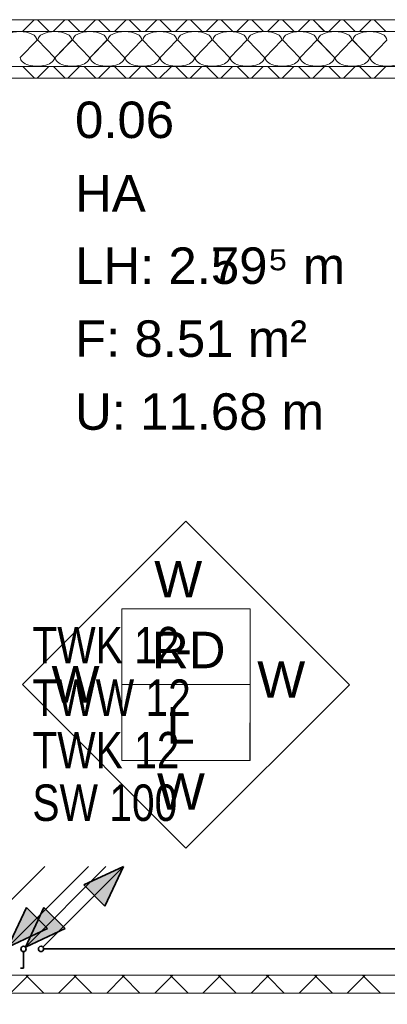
# Model space of a CAD drawing. Extents: x 229 to 926, y 37 to 878.
# Tile 196 of 201: x 620 to 646, y 666 to 733. Entities that reach past the tile are written whole.
import ezdxf
from ezdxf.lldxf.tags import DXFTag

# ---------------------------------------------------------------- set-up
doc = ezdxf.new("R2010")
doc.units = 0
doc.layers.get('0').update_dxf_attribs({"linetype": 'fein_strichliert', "lineweight": 13})
for name, color, linetype, lineweight in [('Axen', 7, 'Continuous', 25), ('Axen-A03CP9SWA9', 7, 'Continuous', 25), ('Beschriftung', 7, 'Continuous', 25), ('Beschriftung-A03CP9SUA9', 7, 'Continuous', 25), ('Fullfläche', 7, 'Continuous', 25), ('Fullfläche-A03CP9SXA9', 7, 'Continuous', 25), ('Räume', 7, 'Continuous', 25), ('Räume-A03CP9SYA9', 7, 'Continuous', 25), ('Wände', 7, 'Continuous', 25), ('Wände-A03CP9T2A9', 7, 'Continuous', 25)]:
    doc.layers.add(name, color=color, linetype=linetype, lineweight=lineweight)
for name, color, linetype, lineweight, true_color in [('S_BI_Kaltwasser', 7, 'STRICHPUNKT2', 35, 0x009900), ('S_BI_Schmutzwasser', 7, 'Continuous', 35, 0x993300), ('S_BI_Text_Schmutzwasser', 7, 'Continuous', 25, 0x993300), ('S_BI_Text_Trinkwasser KW', 7, 'Continuous', 25, 0x009900), ('S_BI_Text_Trinkwasser WW', 1, 'Continuous', 25, 0xff0000), ('S_BI_Warmwasser', 1, 'Strich_Punkt_Punkt_grob', 35, 0xff0000)]:
    doc.layers.add(name, color=color, linetype=linetype, lineweight=lineweight, true_color=true_color)
doc.styles.get("Standard").update_dxf_attribs({"font": 'arial.ttf'})
tags = doc.linetypes.add('ALL_S25', pattern=[0.001, 0, -0.001]).pattern_tags.tags
tags[6:7] = [DXFTag(74, 4), DXFTag(75, 0), DXFTag(340, '0'), DXFTag(46, 1.0), DXFTag(50, 0.0), DXFTag(44, 0.0), DXFTag(45, 0.0)]
tags[4:5] = [DXFTag(74, 4), DXFTag(75, 0), DXFTag(340, '0'), DXFTag(46, 1.0), DXFTag(50, 0.0), DXFTag(44, 0.0), DXFTag(45, 0.0)]
tags = doc.linetypes.add('ALL_S25-A03CP9T4A9', pattern=[0.001, 0, -0.001]).pattern_tags.tags
tags[6:7] = [DXFTag(74, 4), DXFTag(75, 0), DXFTag(340, '0'), DXFTag(46, 1.0), DXFTag(50, 0.0), DXFTag(44, 0.0), DXFTag(45, 0.0)]
tags[4:5] = [DXFTag(74, 4), DXFTag(75, 0), DXFTag(340, '0'), DXFTag(46, 1.0), DXFTag(50, 0.0), DXFTag(44, 0.0), DXFTag(45, 0.0)]
tags = doc.linetypes.add('fein_strichliert', pattern=[4, 1, -2, 1]).pattern_tags.tags
tags[8:9] = [DXFTag(74, 4), DXFTag(75, 0), DXFTag(340, '0'), DXFTag(46, 0.0), DXFTag(50, 0.0), DXFTag(44, 0.0), DXFTag(45, 0.0)]
tags[6:7] = [DXFTag(74, 4), DXFTag(75, 0), DXFTag(340, '0'), DXFTag(46, 0.0), DXFTag(50, 0.0), DXFTag(44, 0.0), DXFTag(45, 0.0)]
tags[4:5] = [DXFTag(74, 4), DXFTag(75, 0), DXFTag(340, '0'), DXFTag(46, 0.0), DXFTag(50, 0.0), DXFTag(44, 0.0), DXFTag(45, 0.0)]
tags = doc.linetypes.add('Strich_Punkt_Punkt_grob', pattern=[22, 8, -2, 0, -2, 0, -2, 8]).pattern_tags.tags
tags[16:17] = [DXFTag(74, 4), DXFTag(75, 0), DXFTag(340, '0'), DXFTag(46, 0.0), DXFTag(50, 0.0), DXFTag(44, 0.0), DXFTag(45, 0.0)]
tags[14:15] = [DXFTag(74, 4), DXFTag(75, 0), DXFTag(340, '0'), DXFTag(46, 0.0), DXFTag(50, 0.0), DXFTag(44, 0.0), DXFTag(45, 0.0)]
tags[12:13] = [DXFTag(74, 4), DXFTag(75, 0), DXFTag(340, '0'), DXFTag(46, 0.0), DXFTag(50, 0.0), DXFTag(44, 0.0), DXFTag(45, 0.0)]
tags[10:11] = [DXFTag(74, 4), DXFTag(75, 0), DXFTag(340, '0'), DXFTag(46, 0.0), DXFTag(50, 0.0), DXFTag(44, 0.0), DXFTag(45, 0.0)]
tags[8:9] = [DXFTag(74, 4), DXFTag(75, 0), DXFTag(340, '0'), DXFTag(46, 0.0), DXFTag(50, 0.0), DXFTag(44, 0.0), DXFTag(45, 0.0)]
tags[6:7] = [DXFTag(74, 4), DXFTag(75, 0), DXFTag(340, '0'), DXFTag(46, 0.0), DXFTag(50, 0.0), DXFTag(44, 0.0), DXFTag(45, 0.0)]
tags[4:5] = [DXFTag(74, 4), DXFTag(75, 0), DXFTag(340, '0'), DXFTag(46, 0.0), DXFTag(50, 0.0), DXFTag(44, 0.0), DXFTag(45, 0.0)]
tags = doc.linetypes.add('STRICHPUNKT2', pattern=[12.7, 6.35, -3.175, 0, -3.175]).pattern_tags.tags
tags[10:11] = [DXFTag(74, 4), DXFTag(75, 0), DXFTag(340, '0'), DXFTag(46, 0.0), DXFTag(50, 0.0), DXFTag(44, 0.0), DXFTag(45, 0.0)]
tags[8:9] = [DXFTag(74, 4), DXFTag(75, 0), DXFTag(340, '0'), DXFTag(46, 0.0), DXFTag(50, 0.0), DXFTag(44, 0.0), DXFTag(45, 0.0)]
tags[6:7] = [DXFTag(74, 4), DXFTag(75, 0), DXFTag(340, '0'), DXFTag(46, 0.0), DXFTag(50, 0.0), DXFTag(44, 0.0), DXFTag(45, 0.0)]
tags[4:5] = [DXFTag(74, 4), DXFTag(75, 0), DXFTag(340, '0'), DXFTag(46, 0.0), DXFTag(50, 0.0), DXFTag(44, 0.0), DXFTag(45, 0.0)]

# ---------------------------------------------------------------- blocks, each defined once
blk = doc.blocks.new('Referenz-A03CP9SSA9', base_point=(255.728, 65.704))
at = {"layer": 'Axen', "color": 0, "linetype": 'ALL_S25', "lineweight": -2, "ltscale": 0.13}
blk.add_line((735.547, 733.346), (301.737, 733.346), dxfattribs=at)
at = {"layer": 'Beschriftung', "color": 0, "lineweight": -2}
for p, q in [((620.604, 687.762), (631.819, 698.973)), ((631.819, 698.973), (643.031, 687.758)), ((627.418, 687.761), (627.418, 692.961)), ((627.418, 692.961), (636.218, 692.96)), ((636.218, 692.96), (636.217, 687.76)), ((631.816, 676.547), (620.604, 687.762)), ((627.417, 682.561), (627.418, 687.761)), ((636.217, 687.76), (627.418, 687.761)), ((643.031, 687.758), (631.816, 676.547)), ((636.217, 687.76), (636.217, 682.56)), ((636.217, 682.56), (627.417, 682.561))]:
    blk.add_line(p, q, dxfattribs=at)
at = {"layer": 'Fullfläche', "color": 0, "lineweight": -2}
for p, q in [((621.417, 733.346), (620.618, 732.546)), ((621.638, 733.346), (622.438, 732.546)), ((623.517, 733.346), (622.718, 732.546)), ((623.738, 733.346), (624.538, 732.546)), ((625.617, 733.346), (624.818, 732.546)), ((625.838, 733.346), (626.638, 732.546)), ((627.717, 733.346), (626.918, 732.546)), ((627.938, 733.346), (628.738, 732.546)), ((629.817, 733.346), (629.018, 732.546)), ((630.038, 733.346), (630.838, 732.546)), ((631.917, 733.346), (631.118, 732.546)), ((632.138, 733.346), (632.938, 732.546)), ((634.017, 733.346), (633.218, 732.546)), ((634.238, 733.346), (635.038, 732.546)), ((636.117, 733.346), (635.318, 732.546)), ((636.338, 733.346), (637.138, 732.546)), ((638.217, 733.346), (637.418, 732.546)), ((638.438, 733.346), (639.238, 732.546)), ((640.317, 733.346), (639.517, 732.546)), ((640.539, 733.346), (641.338, 732.546)), ((642.417, 733.346), (641.617, 732.546)), ((642.639, 733.346), (643.438, 732.546)), ((644.517, 733.346), (643.717, 732.546)), ((644.739, 733.346), (645.538, 732.546)), ((621.61, 731.946), (620.458, 730.746)), ((622.81, 730.746), (621.658, 731.946)), ((624.01, 731.946), (622.858, 730.746)), ((625.21, 730.746), (624.058, 731.946)), ((626.41, 731.946), (625.258, 730.746)), ((627.61, 730.746), (626.458, 731.946)), ((628.81, 731.946), (627.658, 730.746)), ((630.01, 730.746), (628.858, 731.946)), ((631.21, 731.946), (630.058, 730.746)), ((632.41, 730.746), (631.258, 731.946)), ((633.61, 731.946), (632.458, 730.746)), ((634.81, 730.746), (633.658, 731.946)), ((636.01, 731.946), (634.858, 730.746)), ((637.21, 730.746), (636.058, 731.946)), ((638.41, 731.946), (637.258, 730.746)), ((639.61, 730.746), (638.458, 731.946)), ((640.81, 731.946), (639.658, 730.746)), ((642.01, 730.746), (640.858, 731.946)), ((643.21, 731.946), (642.058, 730.746)), ((644.41, 730.746), (643.258, 731.946)), ((645.61, 731.946), (644.458, 730.746)), ((621.434, 729.346), (620.633, 730.148)), ((621.621, 729.346), (622.422, 730.148)), ((623.534, 729.346), (622.733, 730.148)), ((623.721, 729.346), (624.522, 730.148)), ((625.634, 729.346), (624.833, 730.148)), ((625.821, 729.346), (626.622, 730.148)), ((627.734, 729.346), (626.933, 730.148)), ((627.921, 729.346), (628.722, 730.148)), ((629.834, 729.346), (629.033, 730.148)), ((630.021, 729.346), (630.822, 730.148)), ((631.934, 729.346), (631.133, 730.148)), ((632.121, 729.346), (632.922, 730.148)), ((634.034, 729.346), (633.233, 730.148)), ((634.221, 729.346), (635.022, 730.148)), ((636.134, 729.346), (635.333, 730.148)), ((636.321, 729.346), (637.122, 730.148)), ((638.234, 729.346), (637.433, 730.148)), ((638.421, 729.346), (639.222, 730.148)), ((640.334, 729.346), (639.533, 730.148)), ((640.521, 729.346), (641.323, 730.148)), ((642.434, 729.346), (641.633, 730.148)), ((642.621, 729.346), (643.423, 730.148)), ((644.534, 729.346), (643.733, 730.148)), ((644.721, 729.346), (645.523, 730.148)), ((620.925, 667.755), (619.789, 666.617)), ((620.837, 667.846), (620.925, 667.758)), ((621.02, 667.846), (620.932, 667.758)), ((620.932, 667.755), (622.068, 666.617)), ((624.225, 667.755), (623.088, 666.617)), ((624.137, 667.846), (624.225, 667.758)), ((624.32, 667.846), (624.232, 667.758)), ((624.232, 667.755), (625.369, 666.616)), ((627.525, 667.755), (626.388, 666.616)), ((627.437, 667.846), (627.525, 667.758)), ((627.62, 667.846), (627.532, 667.758)), ((627.532, 667.755), (628.669, 666.616)), ((630.825, 667.755), (629.687, 666.616)), ((630.737, 667.846), (630.825, 667.758)), ((630.92, 667.846), (630.832, 667.758)), ((630.832, 667.755), (631.97, 666.616)), ((634.125, 667.755), (632.987, 666.615)), ((634.037, 667.846), (634.125, 667.758)), ((634.22, 667.846), (634.132, 667.758)), ((634.132, 667.755), (635.27, 666.615)), ((637.425, 667.755), (636.286, 666.615)), ((637.337, 667.846), (637.425, 667.758)), ((637.52, 667.846), (637.432, 667.758)), ((637.432, 667.755), (638.57, 666.615)), ((640.725, 667.755), (639.586, 666.615)), ((640.637, 667.846), (640.725, 667.758)), ((640.82, 667.846), (640.732, 667.758)), ((640.732, 667.755), (641.871, 666.614)), ((644.025, 667.755), (642.886, 666.614)), ((643.937, 667.846), (644.025, 667.758)), ((644.12, 667.846), (644.032, 667.758)), ((644.032, 667.755), (645.171, 666.614))]:
    blk.add_line(p, q, dxfattribs=at)
for centre, start_param, end_param in [((620.434, 731.946), 4.712389, 6.283185), ((620.434, 731.946), 3.141593, 4.712389), ((622.834, 731.946), 4.712389, 6.283185), ((622.834, 731.946), 3.141593, 4.712389), ((625.234, 731.946), 4.712389, 6.283185), ((625.234, 731.946), 3.141593, 4.712389), ((627.634, 731.946), 4.712389, 6.283185), ((627.634, 731.946), 3.141593, 4.712389), ((630.034, 731.946), 4.712389, 6.283185), ((630.034, 731.946), 3.141593, 4.712389), ((632.434, 731.946), 4.712389, 6.283185), ((632.434, 731.946), 3.141593, 4.712389), ((634.834, 731.946), 4.712389, 6.283185), ((634.834, 731.946), 3.141593, 4.712389), ((637.234, 731.946), 4.712389, 6.283185), ((637.234, 731.946), 3.141593, 4.712389), ((639.634, 731.946), 4.712389, 6.283185), ((639.634, 731.946), 3.141593, 4.712389), ((642.034, 731.946), 4.712389, 6.283185), ((642.034, 731.946), 3.141593, 4.712389), ((644.434, 731.946), 4.712389, 6.283185), ((644.434, 731.946), 3.141593, 4.712389), ((621.634, 730.746), 0, 3.141593), ((624.034, 730.746), 0, 3.141593), ((626.434, 730.746), 0, 3.141593), ((628.834, 730.746), 0, 3.141593), ((631.234, 730.746), 0, 3.141593), ((633.634, 730.746), 0, 3.141593), ((636.034, 730.746), 0, 3.141593), ((638.434, 730.746), 0, 3.141593), ((640.834, 730.746), 0, 3.141593), ((643.234, 730.746), 0, 3.141593), ((645.634, 730.746), 0, 3.141593)]:
    blk.add_ellipse(centre, major_axis=(-1.176, 0), ratio=0.5, start_param=start_param, end_param=end_param, dxfattribs=at)
at = {"layer": 'Wände', "color": 0, "lineweight": -2}
for p, q in [((674.034, 733.346), (556.834, 733.346)), ((549.333, 732.546), (673.234, 732.546)), ((549.333, 730.146), (673.234, 730.146)), ((612.185, 729.346), (673.234, 729.346)), ((673.234, 667.846), (612.185, 667.846)), ((674.034, 666.61), (549.334, 666.625))]:
    blk.add_line(p, q, dxfattribs=at)
at = {"layer": 'Beschriftung', "color": 0, "lineweight": -2, "char_height": 2.5, "attachment_point": 1, "rotation": 359.99316}
for s, insert in [('{\\fArial;W}', (629.646, 696.244)), ('{\\fArial;-}', (631.072, 691.506)), ('{\\fArial;W}', (636.711, 689.363)), ('{\\fArial;W}', (622.605, 689.033)), ('{\\fArial;L}', (630.493, 686.219)), ('{\\fArial;W}', (629.832, 681.686))]:
    blk.add_mtext(s, dxfattribs=dict(at, insert=insert))
at = {"layer": 'Räume', "color": 0, "lineweight": -2, "char_height": 2.5, "attachment_point": 1, "rotation": 359.99316}
for s, insert in [('{\\fArial;0.06}', (624.218, 727.734)), ('{\\fArial;HA}', (624.217, 722.694)), ('{\\fArial;LH: 2.79⁵ m}', (624.216, 717.734)), ('{\\fArial;F: 8.51 m²}', (624.216, 712.734)), ('{\\fArial;U: 11.68 m}', (624.215, 707.734))]:
    blk.add_mtext(s, dxfattribs=dict(at, insert=insert))
blk = doc.blocks.new('Referenz-A03CP9T9A9', base_point=(255.728, 65.706))
at = {"layer": 'Axen-A03CP9SWA9', "color": 0, "linetype": 'ALL_S25-A03CP9T4A9', "lineweight": -2, "ltscale": 0.13}
blk.add_line((735.547, 733.346), (301.737, 733.346), dxfattribs=at)
at = {"layer": 'Beschriftung-A03CP9SUA9', "color": 0, "lineweight": -2}
for p, q in [((620.604, 687.762), (631.819, 698.973)), ((631.819, 698.973), (643.03, 687.758)), ((627.417, 687.761), (627.418, 692.961)), ((627.418, 692.961), (636.218, 692.96)), ((636.218, 692.96), (636.217, 687.76)), ((631.815, 676.547), (620.604, 687.762)), ((627.416, 682.561), (627.417, 687.761)), ((636.217, 687.76), (627.417, 687.761)), ((643.03, 687.758), (631.815, 676.547)), ((636.217, 687.76), (636.216, 682.56)), ((636.216, 682.56), (627.416, 682.561))]:
    blk.add_line(p, q, dxfattribs=at)
at = {"layer": 'Fullfläche-A03CP9SXA9', "color": 0, "lineweight": -2}
for p, q in [((621.416, 733.346), (620.617, 732.546)), ((621.638, 733.346), (622.437, 732.546)), ((623.516, 733.346), (622.717, 732.546)), ((623.738, 733.346), (624.537, 732.546)), ((625.616, 733.346), (624.817, 732.546)), ((625.838, 733.346), (626.637, 732.546)), ((627.716, 733.346), (626.917, 732.546)), ((627.938, 733.346), (628.737, 732.546)), ((629.816, 733.346), (629.017, 732.546)), ((630.038, 733.346), (630.837, 732.546)), ((631.916, 733.346), (631.117, 732.546)), ((632.138, 733.346), (632.937, 732.546)), ((634.016, 733.346), (633.217, 732.546)), ((634.238, 733.346), (635.037, 732.546)), ((636.116, 733.346), (635.317, 732.546)), ((636.338, 733.346), (637.137, 732.546)), ((638.216, 733.346), (637.417, 732.546)), ((638.438, 733.346), (639.237, 732.546)), ((640.316, 733.346), (639.517, 732.546)), ((640.538, 733.346), (641.337, 732.546)), ((642.416, 733.346), (641.617, 732.546)), ((642.638, 733.346), (643.437, 732.546)), ((644.516, 733.346), (643.717, 732.546)), ((644.738, 733.346), (645.537, 732.546)), ((621.61, 731.946), (620.457, 730.746)), ((622.809, 730.746), (621.657, 731.946)), ((624.009, 731.946), (622.857, 730.746)), ((625.209, 730.746), (624.057, 731.946)), ((626.409, 731.946), (625.257, 730.746)), ((627.609, 730.746), (626.457, 731.946)), ((628.809, 731.946), (627.657, 730.746)), ((630.009, 730.746), (628.857, 731.946)), ((631.209, 731.946), (630.057, 730.746)), ((632.409, 730.746), (631.257, 731.946)), ((633.609, 731.946), (632.457, 730.746)), ((634.809, 730.746), (633.657, 731.946)), ((636.009, 731.946), (634.857, 730.746)), ((637.209, 730.746), (636.057, 731.946)), ((638.409, 731.946), (637.257, 730.746)), ((639.609, 730.746), (638.457, 731.946)), ((640.809, 731.946), (639.657, 730.746)), ((642.009, 730.746), (640.857, 731.946)), ((643.209, 731.946), (642.057, 730.746)), ((644.409, 730.746), (643.257, 731.946)), ((645.609, 731.946), (644.457, 730.746)), ((621.434, 729.346), (620.633, 730.148)), ((621.621, 729.346), (622.422, 730.148)), ((623.534, 729.346), (622.733, 730.148)), ((623.721, 729.346), (624.522, 730.148)), ((625.634, 729.346), (624.833, 730.148)), ((625.821, 729.346), (626.622, 730.148)), ((627.734, 729.346), (626.933, 730.148)), ((627.921, 729.346), (628.722, 730.148)), ((629.834, 729.346), (629.033, 730.148)), ((630.021, 729.346), (630.822, 730.148)), ((631.934, 729.346), (631.133, 730.148)), ((632.121, 729.346), (632.922, 730.148)), ((634.034, 729.346), (633.233, 730.148)), ((634.221, 729.346), (635.022, 730.148)), ((636.134, 729.346), (635.333, 730.148)), ((636.321, 729.346), (637.122, 730.148)), ((638.234, 729.346), (637.433, 730.148)), ((638.421, 729.346), (639.222, 730.148)), ((640.334, 729.346), (639.532, 730.148)), ((640.521, 729.346), (641.322, 730.148)), ((642.434, 729.346), (641.632, 730.148)), ((642.621, 729.346), (643.422, 730.148)), ((644.534, 729.346), (643.732, 730.148)), ((644.721, 729.346), (645.522, 730.148)), ((620.924, 667.755), (619.788, 666.617)), ((620.836, 667.846), (620.924, 667.758)), ((621.019, 667.846), (620.931, 667.758)), ((620.931, 667.755), (622.068, 666.617)), ((624.224, 667.755), (623.088, 666.617)), ((624.136, 667.846), (624.224, 667.758)), ((624.319, 667.846), (624.231, 667.758)), ((624.231, 667.755), (625.368, 666.616)), ((627.524, 667.755), (626.387, 666.616)), ((627.436, 667.846), (627.524, 667.758)), ((627.619, 667.846), (627.531, 667.758)), ((627.531, 667.755), (628.669, 666.616)), ((630.824, 667.755), (629.687, 666.616)), ((630.736, 667.846), (630.824, 667.758)), ((630.919, 667.846), (630.831, 667.758)), ((630.831, 667.755), (631.969, 666.616)), ((634.124, 667.755), (632.986, 666.616)), ((634.036, 667.846), (634.124, 667.758)), ((634.219, 667.846), (634.131, 667.758)), ((634.131, 667.755), (635.269, 666.615)), ((637.424, 667.755), (636.286, 666.615)), ((637.336, 667.846), (637.424, 667.758)), ((637.519, 667.846), (637.431, 667.758)), ((637.431, 667.755), (638.57, 666.615)), ((640.724, 667.755), (639.585, 666.615)), ((640.637, 667.846), (640.724, 667.758)), ((640.819, 667.846), (640.731, 667.758)), ((640.731, 667.755), (641.87, 666.614)), ((644.024, 667.755), (642.885, 666.614)), ((643.936, 667.846), (644.024, 667.758)), ((644.119, 667.846), (644.031, 667.758)), ((644.031, 667.755), (645.171, 666.614))]:
    blk.add_line(p, q, dxfattribs=at)
for centre, start_param, end_param in [((620.433, 731.946), 4.712389, 6.283185), ((620.433, 731.946), 3.141593, 4.712389), ((622.834, 731.946), 4.712389, 6.283185), ((622.834, 731.946), 3.141593, 4.712389), ((625.233, 731.946), 4.712389, 6.283185), ((625.233, 731.946), 3.141593, 4.712389), ((627.633, 731.946), 4.712389, 6.283185), ((627.633, 731.946), 3.141593, 4.712389), ((630.033, 731.946), 4.712389, 6.283185), ((630.033, 731.946), 3.141593, 4.712389), ((632.433, 731.946), 4.712389, 6.283185), ((632.433, 731.946), 3.141593, 4.712389), ((634.833, 731.946), 4.712389, 6.283185), ((634.833, 731.946), 3.141593, 4.712389), ((637.233, 731.946), 4.712389, 6.283185), ((637.233, 731.946), 3.141593, 4.712389), ((639.633, 731.946), 4.712389, 6.283185), ((639.633, 731.946), 3.141593, 4.712389), ((642.033, 731.946), 4.712389, 6.283185), ((642.033, 731.946), 3.141593, 4.712389), ((644.433, 731.946), 4.712389, 6.283185), ((644.433, 731.946), 3.141593, 4.712389), ((621.633, 730.746), 0, 3.141593), ((624.033, 730.746), 0, 3.141593), ((626.433, 730.746), 0, 3.141593), ((628.833, 730.746), 0, 3.141593), ((631.233, 730.746), 0, 3.141593), ((633.633, 730.746), 0, 3.141593), ((636.033, 730.746), 0, 3.141593), ((638.433, 730.746), 0, 3.141593), ((640.833, 730.746), 0, 3.141593), ((643.233, 730.746), 0, 3.141593), ((645.633, 730.746), 0, 3.141593)]:
    blk.add_ellipse(centre, major_axis=(-1.176, 0), ratio=0.5, start_param=start_param, end_param=end_param, dxfattribs=at)
at = {"layer": 'Wände-A03CP9T2A9', "color": 0, "lineweight": -2}
for p, q in [((674.033, 733.346), (556.833, 733.346)), ((549.333, 732.546), (673.233, 732.546)), ((549.333, 730.146), (673.233, 730.146)), ((612.184, 729.346), (673.233, 729.346)), ((673.233, 667.846), (612.184, 667.846)), ((674.033, 666.611), (549.333, 666.626))]:
    blk.add_line(p, q, dxfattribs=at)
at = {"layer": 'Beschriftung-A03CP9SUA9', "color": 0, "lineweight": -2, "char_height": 2.49999, "attachment_point": 1, "rotation": 359.99316}
for s, insert in [('{\\fArial;W}', (629.645, 696.244)), ('{\\fArial;RD}', (629.493, 691.387)), ('{\\fArial;W}', (636.71, 689.363)), ('{\\fArial;W}', (622.604, 689.033)), ('{\\fArial;L}', (630.492, 686.219)), ('{\\fArial;W}', (629.832, 681.686))]:
    blk.add_mtext(s, dxfattribs=dict(at, insert=insert))
at = {"layer": 'Räume-A03CP9SYA9', "color": 0, "lineweight": -2, "char_height": 2.49999, "attachment_point": 1, "rotation": 359.99316}
for s, insert in [('{\\fArial;0.06}', (624.217, 727.734)), ('{\\fArial;HA}', (624.216, 722.694)), ('{\\fArial;LH: 2.59⁵ m}', (624.216, 717.734)), ('{\\fArial;F: 8.51 m²}', (624.215, 712.734)), ('{\\fArial;U: 11.68 m}', (624.215, 707.734))]:
    blk.add_mtext(s, dxfattribs=dict(at, insert=insert))
blk = doc.blocks.new('Teilstrecke-A03CP9TDA9', base_point=(622.064, 669.643))
at = {"color": 0, "linetype": 'ByBlock', "lineweight": -2, "ltscale": 0.35}
for p, q in [((668.032, 669.643), (668.032, 674.855)), ((622.064, 669.643), (668.032, 669.643))]:
    blk.add_line(p, q, dxfattribs=at)
blk = doc.blocks.new('Steigleitung Sanitär-A03CP9TXA9', base_point=(621.704, 669.463))
at = {"color": 0, "linetype": 'Continuous', "lineweight": -2, "ltscale": 0.35}
for p, q in [((622.011, 669.77), (627.54, 675.299)), ((624.821, 674.031), (627.54, 675.299)), ((626.272, 672.58), (627.54, 675.299)), ((626.272, 672.58), (624.821, 674.031))]:
    blk.add_line(p, q, dxfattribs=at)
blk.add_circle((621.884, 669.643), 0.18, dxfattribs=at)
blk.add_solid([(624.821, 674.031), (627.54, 675.299), (626.272, 672.58)], dxfattribs=at)
blk = doc.blocks.new('Steigleitung Sanitär-A03CP9TZA9', base_point=(620.504, 669.463))
at = {"color": 0, "linetype": 'Continuous', "lineweight": -2, "ltscale": 0.35}
for p, q in [((620.811, 669.77), (626.34, 675.299)), ((622.079, 672.489), (620.811, 669.77)), ((622.079, 672.489), (623.53, 671.038)), ((623.53, 671.038), (620.811, 669.77))]:
    blk.add_line(p, q, dxfattribs=at)
blk.add_circle((620.684, 669.643), 0.18, dxfattribs=at)
blk.add_solid([(623.53, 671.038), (620.811, 669.77), (622.079, 672.489)], dxfattribs=at)
blk = doc.blocks.new('Fallleitung Abwasser-A03CP9U1A9', base_point=(610.828, 663.987))
at = {"color": 0, "lineweight": -2}
for p, q in [((617.191, 670.35), (622.14, 675.299)), ((615.777, 668.936), (610.828, 663.987)), ((612.096, 666.706), (610.828, 663.987)), ((612.096, 666.706), (613.547, 665.255)), ((613.547, 665.255), (610.828, 663.987))]:
    blk.add_line(p, q, dxfattribs=at)
blk.add_circle((616.484, 669.643), 1, dxfattribs=at)
blk.add_solid([(613.547, 665.255), (610.828, 663.987), (612.096, 666.706)], dxfattribs=at)
blk = doc.blocks.new('Steigleitung Sanitär-A03CP9U3A9', base_point=(619.304, 669.463))
at = {"color": 0, "linetype": 'Continuous', "lineweight": -2, "ltscale": 0.35}
for p, q in [((619.611, 669.77), (625.14, 675.299)), ((620.879, 672.489), (619.611, 669.77)), ((620.879, 672.489), (622.33, 671.038)), ((622.33, 671.038), (619.611, 669.77))]:
    blk.add_line(p, q, dxfattribs=at)
blk.add_circle((619.484, 669.643), 0.18, dxfattribs=at)
blk.add_solid([(622.33, 671.038), (619.611, 669.77), (620.879, 672.489)], dxfattribs=at)
blk = doc.blocks.new('Teilstrecke-A03CP9U9A9', base_point=(576.715, 668.333))
at = {"color": 0, "linetype": 'ByBlock', "lineweight": -2, "ltscale": 0.35}
for p, q in [((576.715, 669.046), (576.715, 668.333)), ((620.684, 668.333), (620.684, 669.463)), ((576.715, 668.333), (618.484, 668.333)), ((620.484, 668.333), (620.684, 668.333))]:
    blk.add_line(p, q, dxfattribs=at)

msp = doc.modelspace()

# ---------------------------------------------------------------- block references
at = {"color": 251, "lineweight": 13, "ltscale": 0.13, "true_color": 0x606060}
for name, p in [('Referenz-A03CP9SSA9', (255.728, 65.704)), ('Referenz-A03CP9T9A9', (255.728, 65.706))]:
    msp.add_blockref(name, p, dxfattribs=at)
at = {"layer": 'S_BI_Kaltwasser', "ltscale": 0.35}
for name, p in [('Steigleitung Sanitär-A03CP9U3A9', (619.304, 669.463)), ('Steigleitung Sanitär-A03CP9TXA9', (621.704, 669.463)), ('Teilstrecke-A03CP9TDA9', (622.064, 669.643))]:
    msp.add_blockref(name, p, dxfattribs=at)
at = {"layer": 'S_BI_Schmutzwasser', "ltscale": 0.35}
msp.add_blockref('Fallleitung Abwasser-A03CP9U1A9', (610.828, 663.987), dxfattribs=at)
at = {"layer": 'S_BI_Warmwasser', "ltscale": 0.35}
for name, p in [('Steigleitung Sanitär-A03CP9TZA9', (620.504, 669.463)), ('Teilstrecke-A03CP9U9A9', (576.715, 668.333))]:
    msp.add_blockref(name, p, dxfattribs=at)

# ---------------------------------------------------------------- texts
at = {"layer": 'S_BI_Text_Schmutzwasser', "ltscale": 0.25, "insert": (621.291, 680.918), "char_height": 2.5, "attachment_point": 1}
msp.add_mtext('{\\W0.8;\\fArial;SW 100}', dxfattribs=at)
at = {"layer": 'S_BI_Text_Trinkwasser KW', "ltscale": 0.25, "char_height": 2.5, "attachment_point": 1}
for insert in [(621.291, 691.718), (621.291, 684.518)]:
    msp.add_mtext('{\\W0.8;\\fArial;TWK 12}', dxfattribs=dict(at, insert=insert))
at = {"layer": 'S_BI_Text_Trinkwasser WW', "ltscale": 0.25, "insert": (621.291, 688.118), "char_height": 2.5, "attachment_point": 1}
msp.add_mtext('{\\W0.8;\\fArial;TWW 12}', dxfattribs=at)

doc.saveas('drawing.dxf')
